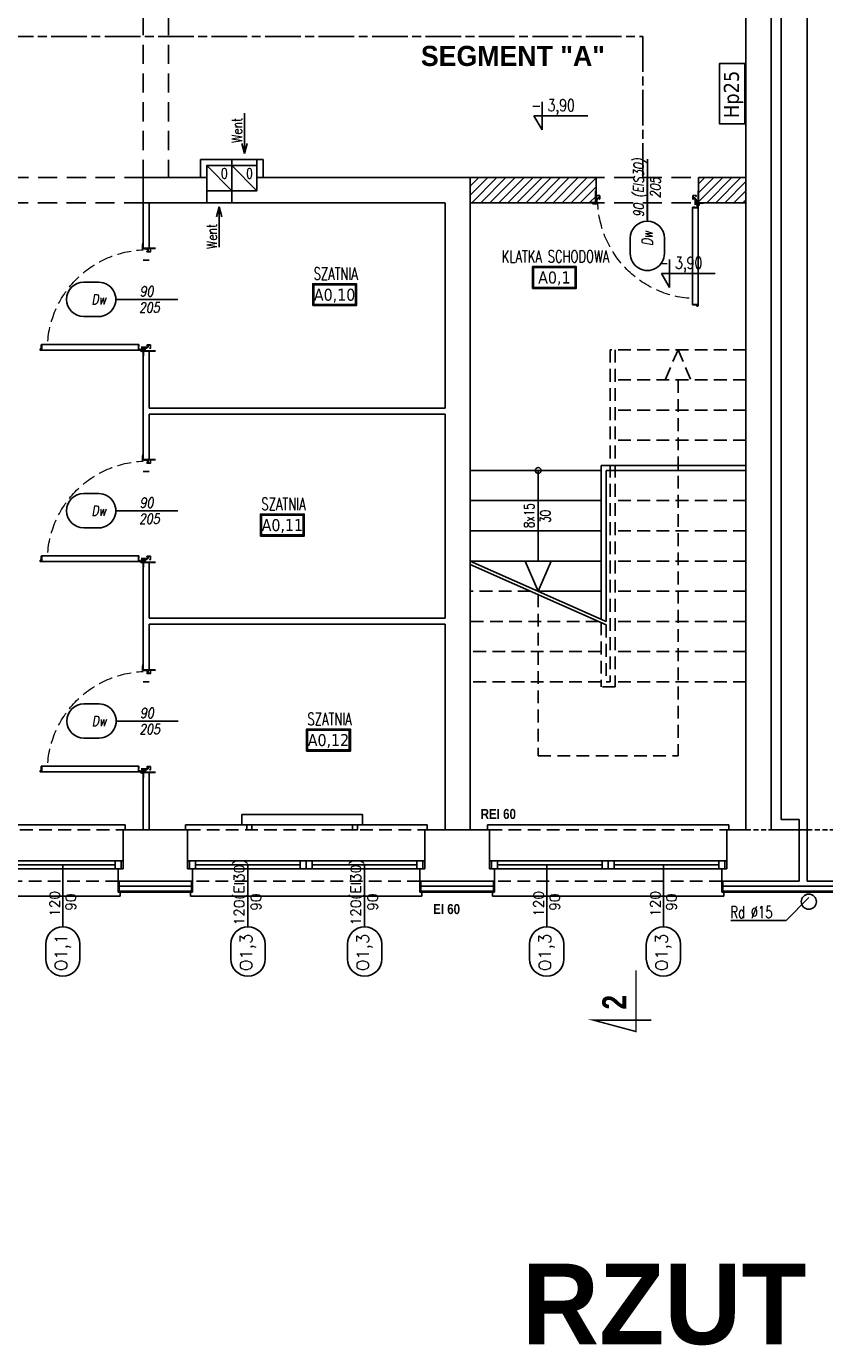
# Model space of a CAD drawing. Header units: millimetres. Extents: x 28600 to 181045, y -399112 to -163690.
# Tile 5 of 256: x 44592 to 45385, y -196083 to -194772. Entities that reach past the tile are written whole.
import ezdxf
from ezdxf.enums import TextEntityAlignment as Align

# ---------------------------------------------------------------- set-up
doc = ezdxf.new("R2010")
doc.units = ezdxf.units.MM
for name, pattern in [('CARKOVANA', [7.5, 5, -2.5]), ('CENTER', [0.6, 0.375, -0.075, 0.075, -0.075]), ('CHAIN', [0.3543, 0.2362, -0.0295, 0.0591, -0.0295]), ('HIDDEN', [9.525, 6.35, -3.175]), ('Hidden Line', [391.222223, 282.222223, -109])]:
    doc.linetypes.add(name, pattern=pattern)
doc.layers.get('0').update_dxf_attribs({"color": 8})
for name, color, linetype in [('! WYPOSAŻENIE', 8, 'Continuous'), ('!! 0_ Istn-okna', 8, 'Continuous'), ('!! 0_ Istn-sciany', 8, 'Continuous'), ('!! 0_ Istn-widok', 8, 'Continuous'), ('!! 0_ Opis', 8, 'Continuous'), ('!! 0_Istn-cienka', 8, 'Continuous'), ('!! 0_Istn-went', 8, 'Continuous'), ('!! 0_Opis_okna', 8, 'Continuous'), ('!! 0_Opis_pom', 8, 'Continuous'), ('!! 0_Widok', 8, 'Continuous'), ('!! 1_ tynk zewn  - nowy', 8, 'Continuous'), ('!! 1_droga ewakuacyjna', 8, 'CHAIN'), ('!! 1_drzwi-linia', 8, 'Continuous'), ('!! 1_hatch projektowane ściany', 8, 'Continuous'), ('!! 1_PROJ Sciany', 8, 'Continuous'), ('!! 1_Wyburzenia', 8, 'CARKOVANA'), ('!! 2_ remont Ocieplenie', 8, 'ZIGZAG'), ('!! 2_Drzwi - nowe remont', 8, 'Continuous'), ('!! 2_drzwi opis', 8, 'Continuous')]:
    doc.layers.add(name, color=color, linetype=linetype)
doc.layers.add('!! 0_Istn-grzejniki', color=8, linetype='Continuous', plot=False)
doc.layers.add('ND', color=8, linetype='Continuous', plot=False)
doc.styles.add('50', font='ROMANS.shx', dxfattribs={"width": 0.8, "height": 10})
doc.styles.add('ARCHETYP', font='romans.shx', dxfattribs={"height": 15})
doc.styles.add('ARIAL', font='tahoma.ttf')
doc.styles.add('SIMPLEX', font='simplex.shx', dxfattribs={"width": 0.77})
doc.styles.add('STYLE10', font='arialbd.ttf')
doc.styles.add('STYLE7', font='ARIALNB.TTF')
doc.styles.add('TXT', font='simplex.shx')
doc.linetypes.add('ZIGZAG', pattern='A,0.00254,-5.08,[131,ltypeshp.shx,S=5.08,R=0,X=-5.08,Y=0],-10.16,[131,ltypeshp.shx,S=5.08,R=180,X=5.08,Y=0],-5.08', length=20.32254)
pattern_1 = [(45, (-4798, 4.46), (-4.49012806, 4.49012806), [])]

# ---------------------------------------------------------------- blocks, each defined once
blk = doc.blocks.new('zaw-dr-90-p')
at = {"color": 2, "linetype": 'CENTER', "ltscale": 0.2}
for p, q in [((12, 0), (-12, 0)), ((0, 12), (0, -12)), ((24, 24), (31, 24)), ((24, 19), (31, 19))]:
    blk.add_line(p, q, dxfattribs=at)
at = {"ltscale": 0.2}
for p, q in [((10, 12), (6, 12)), ((10, 0), (10, 6))]:
    blk.add_line(p, q, dxfattribs=at)
blk.add_lwpolyline([(0, 6), (23, 6, 0.414214), (28, 11), (28, 31), (24, 31), (24, 11, -0.414214), (23, 10), (0, 10, 4.561698), (8, 6), (5, 4)], format="xyb", dxfattribs=at)
blk.add_lwpolyline([(0, 0), (-2, 0), (-2, 0), (0, 0), (0, 3), (0, 3), (0, 0), (3, 0), (3, 0), (0, 0), (0, -3), (0, -3)], close=True)
blk.add_lwpolyline([(10, 10), (10, 39), (6, 39), (6, 10)], dxfattribs=at)
blk.add_circle((0, 0), 6.5, dxfattribs=at)
blk = doc.blocks.new('drzwi 90- sc 12')
for p, q in [((-13620.3, 20410.2), (-13620.3, 20313.8)), ((-13614.9, 20409.9), (-13620.3, 20409.9)), ((-13616.1, 20410.3), (-13620.2, 20410.3)), ((-13616.1, 20410.3), (-13620, 20410.3)), ((-13618.2, 20410.3), (-13616.2, 20410.3)), ((-13618.2, 20410.3), (-13616.2, 20410.3)), ((-13616.1, 20410.3), (-13616.1, 20411.5)), ((-13616.1, 20411.5), (-13615, 20411.5)), ((-13614.9, 20411.4), (-13614.9, 20313.8)), ((-13715.6, 20308.3), (-13715.6, 20308.6)), ((-13715.6, 20307.7), (-13715.6, 20308.6)), ((-13715.6, 20307.8), (-13715.6, 20308.6)), ((-13715.6, 20307.7), (-13715.4, 20307.7)), ((-13620.3, 20313.5), (-13620.3, 20318)), ((-13614.9, 20313.8), (-13620.3, 20313.8)), ((-13618.2, 20313.4), (-13620.2, 20313.4)), ((-13618.2, 20313.7), (-13618.2, 20313.4)), ((-13618.2, 20313.7), (-13616.4, 20313.7)), ((-13617.8, 20311.1), (-13617.8, 20305.7)), ((-13617.8, 20311.1), (-13617.8, 20305.7)), ((-13616.2, 20309.9), (-13617.4, 20309.9)), ((-13616.2, 20309.9), (-13616.2, 20311)), ((-13615.9, 20313.2), (-13615.9, 20312.2)), ((-13615.9, 20312.2), (-13615, 20312.2)), ((-13614.9, 20312.3), (-13614.9, 20318)), ((-13715.8, 20302), (-13716.3, 20302)), ((-13616.8, 20302), (-13616.3, 20302))]:
    blk.add_line(p, q)
for points in [[(-13665.3, 20285), (-13665.3, 20325.8)], [(-13615.6, 20309.6), (-13615.3, 20309.6), (-13615.3, 20309.8), (-13616.3, 20309.8), (-13616.3, 20309.6), (-13615.9, 20309.6)]]:
    blk.add_lwpolyline(points)
at = {"lineweight": 30}
for points in [[(-13716.3, 20308.9), (-13721.3, 20308.9)], [(-13716.3, 20308.9), (-13716.3, 20296.9)], [(-13614.3, 20308.9), (-13609.3, 20308.9)], [(-13614.3, 20308.9), (-13614.3, 20296.9)]]:
    blk.add_lwpolyline(points, dxfattribs=at)
at = {"ltscale": 0.2}
for points in [[(-13715.6, 20307.5), (-13715.6, 20309.5, 0.414214), (-13715.9, 20309.8), (-13719.4, 20309.8, 0.414214), (-13719.8, 20309.5), (-13719.8, 20308.9), (-13719.6, 20308.9), (-13719.6, 20309.5, -0.414214), (-13719.4, 20309.6), (-13717, 20309.6)], [(-13717, 20309.6), (-13715.9, 20309.6, -0.414214), (-13715.7, 20309.5), (-13715.7, 20307.5)], [(-13715.7, 20307.8), (-13715.7, 20305.6, 0.414214), (-13715.4, 20305.2), (-13715, 20305.2, -0.414214), (-13714.8, 20305.1), (-13714.8, 20304.5, 0.414214), (-13714.5, 20304.1), (-13713.3, 20304.1, 0.414214), (-13712.9, 20304.5), (-13712.9, 20305.1, -1), (-13712.7, 20305.1), (-13712.7, 20302, -0.414214), (-13712.9, 20301.8), (-13715.4, 20301.8, -0.414214), (-13715.6, 20302), (-13715.6, 20302.5), (-13715.8, 20302.5), (-13715.8, 20302, 0.414214), (-13715.4, 20301.6), (-13712.9, 20301.6, 0.414214), (-13712.6, 20302), (-13712.6, 20305.1, 1), (-13713.1, 20305.1), (-13713.1, 20304.5, -0.414214), (-13713.3, 20304.3), (-13714.5, 20304.3, -0.414214), (-13714.6, 20304.5), (-13714.6, 20305.1, 0.414214), (-13715, 20305.4), (-13715.4, 20305.4, -0.414214), (-13715.6, 20305.6), (-13715.6, 20307.6)], [(-13615.9, 20309.6), (-13616.6, 20309.6, 0.414214), (-13616.8, 20309.5), (-13616.8, 20305.6, -0.414214), (-13617.1, 20305.2), (-13617.6, 20305.2, 0.414214), (-13617.7, 20305.1), (-13617.7, 20304.5, -0.414214), (-13618.1, 20304.1), (-13619.3, 20304.1, -0.414214), (-13619.6, 20304.5), (-13619.6, 20305.1, 1), (-13619.8, 20305.1), (-13619.8, 20302, 0.414214), (-13619.6, 20301.8), (-13617.1, 20301.8, 0.414214), (-13616.9, 20302), (-13616.9, 20302.5), (-13616.8, 20302.5), (-13616.8, 20302, -0.414214), (-13617.1, 20301.6), (-13619.6, 20301.6, -0.414214), (-13620, 20302), (-13620, 20305.1, -1), (-13619.4, 20305.1), (-13619.4, 20304.5, 0.414214), (-13619.3, 20304.3), (-13618.1, 20304.3, 0.414214), (-13617.9, 20304.5), (-13617.9, 20305.1, -0.414214), (-13617.6, 20305.4), (-13617.1, 20305.4, 0.414214), (-13617, 20305.6), (-13617, 20309.5, -0.414214), (-13616.6, 20309.8), (-13613.1, 20309.8, -0.414214), (-13612.8, 20309.5), (-13612.8, 20308.9), (-13612.9, 20308.9), (-13612.9, 20309.5, 0.414214), (-13613.1, 20309.6), (-13615.6, 20309.6)]]:
    blk.add_lwpolyline(points, format="xyb", dxfattribs=at)
blk.add_lwpolyline([(-13616.8, 20308.8), (-13617, 20308.8), (-13617, 20307.4), (-13616.8, 20307.4)], close=True)
at = {"linetype": 'Hidden Line', "lineweight": 9, "ltscale": 0.05}
blk.add_arc((-13615.5, 20305.1), 99.1, 94.8005, 177.6944, dxfattribs=at)
for centre, radius, start, end in [((-13620.2, 20410.2), 0.1, 90, 180), ((-13615, 20411.4), 0.1, 0, 90), ((-13620.2, 20313.5), 0.1, 180, 270), ((-13616.4, 20313.2), 0.5, 0, 90), ((-13616.3, 20311), 0.1, 0, 90), ((-13615, 20312.3), 0.1, 270, 0)]:
    blk.add_arc(centre, radius, start, end)
at = {"xscale": 0.09999999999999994, "yscale": 0.09999999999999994, "zscale": 0.09999999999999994, "rotation": 180.0000000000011}
blk.add_blockref('zaw-dr-90-p', (-13614.9, 20310.9), dxfattribs=at)
blk = doc.blocks.new('1_ok-opis')
blk.add_line((0, 111.6), (0, 50))
for points in [[(-17, 128.6), (-17, 143.6)], [(17, 128.6), (17, 143.6)]]:
    blk.add_lwpolyline(points)
for centre, start, end in [((0, 143.6), 0, 180), ((0, 128.6), 180, 0)]:
    blk.add_arc(centre, 17, start, end)
at = {"style": 'ARCHETYP'}
for tag, height, rotation, p in [('NR', 12, 90, (0, 136.9)), ('NR', 12, 270, (0, 136.9)), ('SZEROKOŚĆ', 10, 90, (-8, 78.3)), ('WYSOKOŚĆ', 10, 270, (-8, 78.3)), ('WYSOKOŚĆ', 10, 90, (8, 78.3)), ('SZEROKOŚĆ', 10, 270, (8, 78.3))]:
    blk.add_attdef(tag, text='', height=height, rotation=rotation, dxfattribs=at).set_placement(p, align=Align.MIDDLE)

msp = doc.modelspace()

# ---------------------------------------------------------------- hatches: boundary and pattern name
at = {"layer": '!! 1_hatch projektowane ściany'}
h = msp.add_hatch(dxfattribs=at)
h.set_pattern_fill('ANSI31', color=256, scale=2)
h.set_pattern_definition(pattern_1)
h.paths.add_polyline_path([(45157.71142, -194922.12813), (45032.71142, -194922.12813), (45032.71142, -194947.12813), (45157.71142, -194947.12813)])
h = msp.add_hatch(dxfattribs=at)
h.set_pattern_fill('ANSI31', color=256, scale=2)
h.set_pattern_definition(pattern_1)
h.paths.add_polyline_path([(45259.71142, -194922.12813), (45306.71142, -194922.12813), (45306.71142, -194947.12813), (45259.71142, -194947.12813)])

# ---------------------------------------------------------------- linework, layer by layer
at = {"layer": '!! 0_ Istn-okna'}
for points in [[(44451.71142, -195601.12813), (44687.71142, -195601.12813)], [(44451.71142, -195609.12813), (44687.71142, -195609.12813)], [(44575.71142, -195605.12813), (44679.71142, -195605.12813)], [(44751.71142, -195601.12813), (44987.71142, -195601.12813)], [(44751.71142, -195609.12813), (44987.71142, -195609.12813)], [(44759.71142, -195605.12813), (44863.71142, -195605.12813)], [(44875.71142, -195605.12813), (44979.71142, -195605.12813)], [(45051.71142, -195601.12813), (45287.71142, -195601.12813)], [(45051.71142, -195609.12813), (45287.71142, -195609.12813)], [(45059.71142, -195605.12813), (45163.71142, -195605.12813)], [(45175.71142, -195605.12813), (45279.71142, -195605.12813)]]:
    msp.add_lwpolyline(points, dxfattribs=at)
for points in [[(44679.71142, -195609.12813), (44685.71142, -195609.12813), (44685.71142, -195601.12813), (44679.71142, -195601.12813)], [(44753.71142, -195609.12813), (44759.71142, -195609.12813), (44759.71142, -195601.12813), (44753.71142, -195601.12813)], [(44863.71142, -195609.12813), (44869.71142, -195609.12813), (44869.71142, -195601.12813), (44863.71142, -195601.12813)], [(44869.71142, -195609.12813), (44875.71142, -195609.12813), (44875.71142, -195601.12813), (44869.71142, -195601.12813)], [(44979.71142, -195609.12813), (44985.71142, -195609.12813), (44985.71142, -195601.12813), (44979.71142, -195601.12813)], [(45053.71142, -195609.12813), (45059.71142, -195609.12813), (45059.71142, -195601.12813), (45053.71142, -195601.12813)], [(45163.71142, -195609.12813), (45169.71142, -195609.12813), (45169.71142, -195601.12813), (45163.71142, -195601.12813)], [(45169.71142, -195609.12813), (45175.71142, -195609.12813), (45175.71142, -195601.12813), (45169.71142, -195601.12813)], [(45279.71142, -195609.12813), (45285.71142, -195609.12813), (45285.71142, -195601.12813), (45279.71142, -195601.12813)]]:
    msp.add_lwpolyline(points, close=True, dxfattribs=at)
at = {"layer": '!! 0_ Istn-sciany'}
for p, q in [((45331.71142, -194360.12813), (45331.71142, -195570.12813)), ((45306.71142, -194647.12813), (45306.71142, -195570.12813)), ((44820.71142, -194904.12813), (44820.71142, -194935.12813)), ((44826.71142, -194904.12813), (44826.71142, -194922.12813)), ((44707.71142, -194922.12813), (44707.71142, -194947.12813)), ((45032.71142, -194922.12813), (45032.71142, -195570.12813)), ((45007.71142, -194947.62813), (45007.71142, -195151.2948)), ((45007.71142, -195157.2948), (45007.71142, -195359.96146)), ((45007.71142, -195365.96146), (45007.71142, -195570.12813))]:
    msp.add_line(p, q, dxfattribs=at)
for points in [[(45367.71142, -194309.12813), (45367.71142, -195621.12813)], [(44764.71142, -194922.12813), (44764.71142, -194904.12813)], [(44764.71142, -194904.12813), (44795.71142, -194904.12813)], [(44795.71142, -194910.12813), (44795.71142, -194904.12813)], [(44820.71142, -194904.12813), (44826.71142, -194904.12813)], [(44770.71142, -194947.12813), (44770.71142, -194910.12813)], [(44770.71142, -194910.12813), (44795.71142, -194910.12813)], [(44764.71142, -194922.12813), (44707.71142, -194922.12813)], [(45032.71142, -194922.12813), (44826.71142, -194922.12813)], [(44820.71142, -194935.12813), (44795.71142, -194935.12813)], [(44795.71142, -194935.12813), (44795.71142, -194947.12813)], [(44707.71142, -194947.62813), (44707.71142, -194992.12813)], [(44770.71142, -194947.12813), (44713.71142, -194947.12813)], [(44713.71142, -194947.62813), (44713.71142, -194992.12813)], [(45007.71142, -194947.12813), (44795.71142, -194947.12813)], [(44713.71142, -195004.12813), (44707.71142, -195004.12813)], [(44707.71142, -195094.12813), (44707.71142, -195202.12813)], [(44713.71142, -195094.12813), (44707.71142, -195094.12813)], [(44713.71142, -195094.12813), (44713.71142, -195151.2948)], [(45007.71142, -195151.2948), (44713.71142, -195151.2948)], [(44713.71142, -195157.2948), (44713.71142, -195202.12813)], [(45007.71142, -195157.2948), (44713.71142, -195157.2948)], [(44713.71142, -195214.12813), (44707.71142, -195214.12813)], [(44707.71142, -195304.12813), (44707.71142, -195411.12813)], [(44713.71142, -195304.12813), (44707.71142, -195304.12813)], [(44713.71142, -195304.12813), (44713.71142, -195359.96146)], [(45007.71142, -195359.96146), (44713.71142, -195359.96146)], [(44713.71142, -195365.96146), (44713.71142, -195411.12813)], [(45007.71142, -195365.96146), (44713.71142, -195365.96146)], [(44713.71142, -195423.12813), (44707.71142, -195423.12813)], [(44707.71142, -195513.12813), (44707.71142, -195570.62813)], [(44713.71142, -195513.12813), (44707.71142, -195513.12813)], [(44713.71142, -195513.12813), (44713.71142, -195570.62813)], [(44707.71142, -195570.12813), (44687.71142, -195570.12813)], [(44687.71142, -195570.12813), (44687.71142, -195609.12813)], [(44751.71142, -195570.12813), (44713.71142, -195570.12813)], [(44751.71142, -195570.12813), (44751.71142, -195609.12813)], [(45007.71142, -195570.12813), (44987.71142, -195570.12813)], [(44987.71142, -195570.12813), (44987.71142, -195609.12813)], [(45051.71142, -195570.12813), (45032.71142, -195570.12813)], [(45051.71142, -195570.12813), (45051.71142, -195609.12813)], [(45306.71142, -195570.12813), (45287.71142, -195570.12813)], [(45287.71142, -195570.12813), (45287.71142, -195609.12813)], [(45359.71142, -195570.12813), (45331.71142, -195570.12813)], [(44682.71142, -195609.12813), (44687.71142, -195609.12813)], [(44682.71142, -195609.12813), (44682.71142, -195621.12813)], [(44751.71142, -195609.12813), (44756.71142, -195609.12813)], [(44756.71142, -195609.12813), (44756.71142, -195621.12813)], [(44982.71142, -195609.12813), (44987.71142, -195609.12813)], [(44982.71142, -195609.12813), (44982.71142, -195621.12813)], [(45051.71142, -195609.12813), (45056.71142, -195609.12813)], [(45056.71142, -195609.12813), (45056.71142, -195621.12813)], [(45282.71142, -195609.12813), (45287.71142, -195609.12813)], [(45282.71142, -195609.12813), (45282.71142, -195621.12813)], [(44756.71142, -195621.12813), (44682.71142, -195621.12813)], [(45056.71142, -195621.12813), (44982.71142, -195621.12813)], [(45359.71142, -195621.12813), (45282.71142, -195621.12813)], [(45367.71142, -195621.12813), (45428.21802, -195621.12813)]]:
    msp.add_lwpolyline(points, dxfattribs=at)
at = {"layer": '!! 0_ Istn-widok'}
for p, q in [((45162.71142, -195208.12813), (45162.71142, -195360.90591)), ((45167.71142, -195213.12813), (45167.71142, -195363.12813)), ((45359.71142, -195560.12813), (45359.71142, -195621.12813))]:
    msp.add_line(p, q, dxfattribs=at)
for points in [[(45341.71142, -194370.12813), (45341.71142, -195560.12813)], [(44764.71142, -194922.12813), (44770.71142, -194922.12813)], [(44826.71142, -194922.12813), (44820.71142, -194922.12813)], [(44713.71142, -194947.12813), (44707.71142, -194947.12813)], [(45162.71142, -195213.12813), (45032.71142, -195213.12813)], [(45100.21142, -195213.12813), (45100.21142, -195303.12813)], [(45306.71142, -195208.12813), (45162.71142, -195208.12813)], [(45306.71142, -195213.12813), (45167.71142, -195213.12813)], [(45162.71142, -195243.12813), (45032.71142, -195243.12813)], [(45162.71142, -195273.12813), (45032.71142, -195273.12813)], [(45162.71142, -195303.12813), (45032.71142, -195303.12813)], [(45032.71142, -195303.12813), (45167.71142, -195363.12813)], [(45032.71142, -195306.41108), (45167.71142, -195366.41108)], [(45162.71142, -195333.12813), (45100.21142, -195333.12813)], [(45359.71142, -195560.12813), (45341.71142, -195560.12813)], [(44449.71142, -195565.12813), (44689.71142, -195565.12813)], [(44689.71142, -195570.12813), (44689.71142, -195565.12813)], [(44713.71142, -195570.12813), (44707.71142, -195570.12813)], [(44749.71142, -195565.12813), (44989.71142, -195565.12813)], [(44749.71142, -195570.12813), (44749.71142, -195565.12813)], [(44989.71142, -195570.12813), (44989.71142, -195565.12813)], [(45007.71142, -195570.12813), (45032.71142, -195570.12813)], [(45049.71142, -195565.12813), (45289.71142, -195565.12813)], [(45049.71142, -195570.12813), (45049.71142, -195565.12813)], [(45289.71142, -195570.12813), (45289.71142, -195565.12813)], [(45359.71142, -195570.12813), (45367.71142, -195570.12813)], [(44684.71142, -195636.12813), (44454.71142, -195636.12813)], [(44684.71142, -195631.12813), (44684.71142, -195636.12813)], [(44754.71142, -195631.12813), (44754.71142, -195636.12813)], [(44984.71142, -195636.12813), (44754.71142, -195636.12813)], [(44984.71142, -195631.12813), (44984.71142, -195636.12813)], [(45054.71142, -195631.12813), (45054.71142, -195636.12813)], [(45284.71142, -195636.12813), (45054.71142, -195636.12813)], [(45284.71142, -195631.12813), (45284.71142, -195636.12813)], [(45359.71142, -195631.12813), (45367.71142, -195631.12813)]]:
    msp.add_lwpolyline(points, dxfattribs=at)
at = {"layer": '!! 0_ Istn-widok', "linetype": 'HIDDEN', "ltscale": 3}
for points in [[(44707.71142, -194647.12813), (44707.71142, -194922.12813)], [(44732.71142, -194647.12813), (44732.71142, -194922.12813)], [(44431.71142, -194922.12813), (44707.71142, -194922.12813)], [(45032.71142, -194922.12813), (45306.71142, -194922.12813)], [(44707.71142, -194947.12813), (44431.71142, -194947.12813)], [(45032.71142, -194947.12813), (45306.71142, -194947.12813)]]:
    msp.add_lwpolyline(points, dxfattribs=at)
at = {"layer": '!! 0_ Istn-widok'}
msp.add_lwpolyline([(45305.59916, -194868.66796), (45305.59916, -194808.66796), (45280.59916, -194808.66796), (45280.59916, -194868.66796)], close=True, dxfattribs=at)
for centre, radius in [((45100.21142, -195213.12813), 3), ((45369.21142, -195641.62813), 7.5)]:
    msp.add_circle(centre, radius, dxfattribs=at)
at = {"layer": '!! 0_ Opis'}
for points in [[(45104.09406, -194846.72355), (45104.09406, -194874.72532)], [(45104.09406, -194874.72532), (45096.01065, -194860.72444)], [(45096.01065, -194860.72444), (45149.44486, -194860.72444)], [(45230.7731, -195003.32459), (45230.7731, -195031.32636)], [(45230.7731, -195031.32636), (45222.68968, -195017.32547)], [(45222.68968, -195017.32547), (45276.12389, -195017.32547)]]:
    msp.add_lwpolyline(points, dxfattribs=at)
at = {"layer": '!! 0_Istn-cienka', "linetype": 'HIDDEN', "ltscale": 2}
for p, q in [((45171.71142, -195093.12813), (45171.71142, -195423.12813)), ((45176.71142, -195093.12813), (45176.71142, -195428.12813)), ((45162.71142, -195364.18886), (45162.71142, -195428.12813)), ((45167.71142, -195366.41108), (45167.71142, -195423.12813))]:
    msp.add_line(p, q, dxfattribs=at)
for points in [[(45306.71142, -195093.12813), (45171.71142, -195093.12813)], [(45239.21142, -195093.12813), (45226.32751, -195123.12813)], [(45239.21142, -195093.12813), (45252.09534, -195123.12813)], [(45306.71142, -195123.12813), (45176.71142, -195123.12813)], [(45239.21142, -195123.12813), (45239.21142, -195496.62813)], [(45306.71142, -195153.12813), (45176.71142, -195153.12813)], [(45306.71142, -195183.12813), (45176.71142, -195183.12813)], [(45306.71142, -195213.12813), (45176.71142, -195213.12813)], [(45306.71142, -195243.12813), (45176.71142, -195243.12813)], [(45306.71142, -195273.12813), (45176.71142, -195273.12813)], [(45306.71142, -195303.12813), (45176.71142, -195303.12813)], [(45092.82478, -195333.12813), (45032.71142, -195333.12813)], [(45100.21142, -195336.41108), (45100.21142, -195496.62813)], [(45306.71142, -195333.12813), (45176.71142, -195333.12813)], [(45160.32478, -195363.12813), (45032.71142, -195363.12813)], [(45306.71142, -195363.12813), (45176.71142, -195363.12813)], [(45162.71142, -195393.12813), (45032.71142, -195393.12813)], [(45306.71142, -195393.12813), (45176.71142, -195393.12813)], [(45162.71142, -195423.12813), (45032.71142, -195423.12813)], [(45176.71142, -195428.12813), (45162.71142, -195428.12813)], [(45171.71142, -195423.12813), (45167.71142, -195423.12813)], [(45306.71142, -195423.12813), (45176.71142, -195423.12813)], [(45100.21142, -195496.62813), (45239.21142, -195496.62813)], [(44451.71142, -195570.12813), (44687.71142, -195570.12813)], [(44751.71142, -195570.12813), (44987.71142, -195570.12813)], [(45051.71142, -195570.12813), (45287.71142, -195570.12813)], [(44682.71142, -195621.12813), (44456.71142, -195621.12813)], [(44982.71142, -195621.12813), (44756.71142, -195621.12813)], [(45282.71142, -195621.12813), (45056.71142, -195621.12813)]]:
    msp.add_lwpolyline(points, dxfattribs=at)
at = {"layer": '!! 0_Istn-grzejniki'}
msp.add_lwpolyline([(44810.71142, -195570.12813), (44810.71142, -195565.12813), (44805.71142, -195565.12813), (44805.71142, -195555.12813), (44925.71142, -195555.12813), (44925.71142, -195565.12813), (44920.71142, -195565.12813), (44920.71142, -195570.12813), (44915.71142, -195570.12813), (44915.71142, -195565.12813), (44815.71142, -195565.12813), (44815.71142, -195570.12813)], close=True, dxfattribs=at)
at = {"layer": '!! 0_Istn-went'}
for points in [[(44808.21142, -194858.17108), (44808.21142, -194898.2176)], [(44808.21142, -194898.2176), (44805.53193, -194888.2176)], [(44808.21142, -194898.2176), (44810.89092, -194888.2176)], [(44795.71142, -194904.12813), (44820.71142, -194904.12813)], [(44770.71142, -194910.12813), (44795.71142, -194935.12813)], [(44795.71142, -194910.12813), (44820.71142, -194935.12813)], [(44770.71142, -194947.12813), (44795.71142, -194947.12813)], [(44783.21142, -194951.18006), (44780.53193, -194961.18006)], [(44783.21142, -194991.22659), (44783.21142, -194951.18006)], [(44783.21142, -194951.18006), (44785.89092, -194961.18006)]]:
    msp.add_lwpolyline(points, dxfattribs=at)
for points in [[(44770.71142, -194935.12813), (44795.71142, -194935.12813), (44795.71142, -194910.12813), (44770.71142, -194910.12813)], [(44795.71142, -194935.12813), (44820.71142, -194935.12813), (44820.71142, -194910.12813), (44795.71142, -194910.12813)]]:
    msp.add_lwpolyline(points, close=True, dxfattribs=at)
at = {"layer": '!! 0_Opis_okna'}
for points in [[(45346.57423, -195660.26533), (45369.21142, -195637.62813)], [(45346.57423, -195660.26533), (45291.68889, -195660.26533)]]:
    msp.add_lwpolyline(points, dxfattribs=at)
at = {"layer": '!! 0_Opis_okna', "const_width": 1.44}
msp.add_lwpolyline([(45197.34114, -195709.84919), (45197.34114, -195770.67479), (45155.2765, -195759.40361), (45212.54754, -195759.40361)], dxfattribs=at)
msp.add_lwpolyline([(45197.34114, -195709.84919), (45197.34114, -195770.67479), (45155.2765, -195759.40361), (45212.54754, -195759.40361)], dxfattribs=at)
at = {"layer": '!! 0_Opis_pom', "ltscale": 0.7}
for points in [[(45094.51925, -195032.24787), (45138.03925, -195032.24787), (45138.03925, -195010.48787), (45094.51925, -195010.48787)], [(45095.60725, -195031.15987), (45136.95125, -195031.15987), (45136.95125, -195011.57587), (45095.60725, -195011.57587)], [(44876.11246, -195049.34573), (44919.63246, -195049.34573), (44919.63246, -195027.58573), (44876.11246, -195027.58573)], [(44877.20046, -195048.25773), (44918.54446, -195048.25773), (44918.54446, -195028.67373), (44877.20046, -195028.67373)], [(44824.20951, -195278.26755), (44867.72951, -195278.26755), (44867.72951, -195256.50755), (44824.20951, -195256.50755)], [(44825.29751, -195277.17955), (44866.64151, -195277.17955), (44866.64151, -195257.59555), (44825.29751, -195257.59555)], [(44870.00592, -195491.9272), (44913.52592, -195491.9272), (44913.52592, -195470.1672), (44870.00592, -195470.1672)], [(44871.09392, -195490.8392), (44912.43792, -195490.8392), (44912.43792, -195471.2552), (44871.09392, -195471.2552)]]:
    msp.add_lwpolyline(points, close=True, dxfattribs=at)
at = {"layer": '!! 0_Widok'}
for points in [[(45100.21142, -195333.12813), (45087.32751, -195303.12813)], [(45100.21142, -195333.12813), (45113.09534, -195303.12813)]]:
    msp.add_lwpolyline(points, dxfattribs=at)
at = {"layer": '!! 1_ tynk zewn  - nowy'}
for points in [[(44682.71142, -195621.12813), (44682.71142, -195632.12813)], [(44683.71142, -195621.12813), (44683.71142, -195632.12813)], [(44755.71142, -195621.12813), (44755.71142, -195632.12813)], [(44756.71142, -195621.12813), (44756.71142, -195632.12813)], [(44982.71142, -195621.12813), (44982.71142, -195632.12813)], [(44983.71142, -195621.12813), (44983.71142, -195632.12813)], [(45055.71142, -195621.12813), (45055.71142, -195632.12813)], [(45056.71142, -195621.12813), (45056.71142, -195632.12813)], [(45282.71142, -195621.12813), (45282.71142, -195632.12813)], [(45283.71142, -195621.12813), (45283.71142, -195632.12813)], [(44756.71142, -195631.12813), (44682.71142, -195631.12813)], [(44756.71142, -195632.12813), (44682.71142, -195632.12813)], [(45056.71142, -195631.12813), (44982.71142, -195631.12813)], [(45056.71142, -195632.12813), (44982.71142, -195632.12813)], [(45428.21802, -195631.12813), (45282.71142, -195631.12813)], [(45428.21802, -195632.12813), (45282.71142, -195632.12813)]]:
    msp.add_lwpolyline(points, dxfattribs=at)
at = {"layer": '!! 1_droga ewakuacyjna', "ltscale": 150}
msp.add_lwpolyline([(44431.71142, -195462.12809), (44563.06958, -195462.12809), (44563.06958, -194781.69565), (45204.38268, -194781.69565), (45204.38268, -194922.12813)], dxfattribs=at)
at = {"layer": '!! 1_hatch projektowane ściany'}
for points in [[(45157.71142, -194922.12813), (45032.71142, -194922.12813), (45032.71142, -194947.12813), (45157.71142, -194947.12813)], [(45259.71142, -194922.12813), (45306.71142, -194922.12813), (45306.71142, -194947.12813), (45259.71142, -194947.12813)]]:
    msp.add_lwpolyline(points, close=True, dxfattribs=at)
at = {"layer": '!! 1_PROJ Sciany'}
for points in [[(45032.71142, -194922.12813), (45157.71142, -194922.12813)], [(45157.71142, -194922.12813), (45157.71142, -194947.12813)], [(45259.71142, -194922.12813), (45306.71142, -194922.12813)], [(45259.71142, -194922.12813), (45259.71142, -194947.12813)], [(45032.71142, -194947.12813), (45157.71142, -194947.12813)], [(45259.71142, -194947.12813), (45306.71142, -194947.12813)], [(44707.71142, -194992.12813), (44713.71142, -194992.12813)], [(44707.71143, -195202.12813), (44713.71143, -195202.12813)], [(44707.71142, -195411.12813), (44713.71142, -195411.12813)]]:
    msp.add_lwpolyline(points, dxfattribs=at)
at = {"layer": '!! 1_Wyburzenia'}
for points in [[(45306.71142, -195570.12813), (45331.71142, -195570.12813)], [(45367.71142, -195570.12813), (45405.71142, -195570.12813)]]:
    msp.add_lwpolyline(points, dxfattribs=at)
at = {"layer": '!! 2_ remont Ocieplenie', "linetype": 'ZIGZAG', "ltscale": 0.75}
for points in [[(44756.71142, -195626.12813), (44682.71142, -195626.12813)], [(45056.71142, -195626.12813), (44982.71142, -195626.12813)], [(45428.21802, -195626.12813), (45282.71142, -195626.12813)]]:
    msp.add_lwpolyline(points, dxfattribs=at)

# ---------------------------------------------------------------- block references
at = {"layer": '!! 0_Opis_okna'}
ref = msp.add_blockref('1_ok-opis', (44627.71142, -195555.12813), dxfattribs=dict(at, rotation=180))
ref.add_attrib('SZEROKOŚĆ', '120', dxfattribs={"layer": '0', "height": 10, "rotation": 90, "style": 'ARCHETYP'}).set_placement((44619.71142, -195643.84854), align=Align.MIDDLE)
ref.add_attrib('WYSOKOŚĆ', '90', dxfattribs={"layer": '0', "height": 10, "rotation": 90, "style": 'ARCHETYP'}).set_placement((44635.71142, -195642.07509), align=Align.MIDDLE)
ref.add_attrib('NR', 'O1,1', dxfattribs={"layer": '0', "height": 12, "rotation": 90, "style": 'ARCHETYP'}).set_placement((44627.71142, -195692.02958), align=Align.MIDDLE)
ref = msp.add_blockref('1_ok-opis', (44811.71142, -195555.12813), dxfattribs=dict(at, rotation=180))
ref.add_attrib('SZEROKOŚĆ', '120(EI30)', dxfattribs={"layer": '0', "height": 10, "rotation": 90, "style": 'ARCHETYP'}).set_placement((44803.71142, -195632.06509), align=Align.MIDDLE)
ref.add_attrib('WYSOKOŚĆ', '90', dxfattribs={"layer": '0', "height": 10, "rotation": 90, "style": 'ARCHETYP'}).set_placement((44819.71142, -195642.07509), align=Align.MIDDLE)
ref.add_attrib('NR', 'O1,3', dxfattribs={"layer": '0', "height": 12, "rotation": 90, "style": 'ARCHETYP'}).set_placement((44811.71142, -195692.02958), align=Align.MIDDLE)
ref = msp.add_blockref('1_ok-opis', (44927.71142, -195555.12813), dxfattribs=dict(at, rotation=180))
ref.add_attrib('SZEROKOŚĆ', '120(EI30)', dxfattribs={"layer": '0', "height": 10, "rotation": 90, "style": 'ARCHETYP'}).set_placement((44919.71142, -195632.06509), align=Align.MIDDLE)
ref.add_attrib('WYSOKOŚĆ', '90', dxfattribs={"layer": '0', "height": 10, "rotation": 90, "style": 'ARCHETYP'}).set_placement((44935.71142, -195642.07509), align=Align.MIDDLE)
ref.add_attrib('NR', 'O1,3', dxfattribs={"layer": '0', "height": 12, "rotation": 90, "style": 'ARCHETYP'}).set_placement((44927.71142, -195692.02958), align=Align.MIDDLE)
ref = msp.add_blockref('1_ok-opis', (45108.71142, -195555.12813), dxfattribs=dict(at, rotation=180))
ref.add_attrib('SZEROKOŚĆ', '120', dxfattribs={"layer": '0', "height": 10, "rotation": 90, "style": 'ARCHETYP'}).set_placement((45100.71142, -195643.84854), align=Align.MIDDLE)
ref.add_attrib('WYSOKOŚĆ', '90', dxfattribs={"layer": '0', "height": 10, "rotation": 90, "style": 'ARCHETYP'}).set_placement((45116.71142, -195642.07509), align=Align.MIDDLE)
ref.add_attrib('NR', 'O1,3', dxfattribs={"layer": '0', "height": 12, "rotation": 90, "style": 'ARCHETYP'}).set_placement((45108.71142, -195692.02958), align=Align.MIDDLE)
ref = msp.add_blockref('1_ok-opis', (45224.71142, -195555.12813), dxfattribs=dict(at, rotation=180))
ref.add_attrib('SZEROKOŚĆ', '120', dxfattribs={"layer": '0', "height": 10, "rotation": 90, "style": 'ARCHETYP'}).set_placement((45216.71142, -195643.84854), align=Align.MIDDLE)
ref.add_attrib('WYSOKOŚĆ', '90', dxfattribs={"layer": '0', "height": 10, "rotation": 90, "style": 'ARCHETYP'}).set_placement((45232.71142, -195642.07509), align=Align.MIDDLE)
ref.add_attrib('NR', 'O1,3', dxfattribs={"layer": '0', "height": 12, "rotation": 90, "style": 'ARCHETYP'}).set_placement((45224.71142, -195692.02958), align=Align.MIDDLE)
at = {"layer": '!! 1_drzwi-linia', "xscale": -1, "rotation": 180}
msp.add_blockref('drzwi 90- sc 12', (58873.98113, -174638.20379), dxfattribs=at)
at = {"layer": '!! 2_Drzwi - nowe remont', "xscale": -1, "rotation": 90}
for p in [(65016.63576, -208708.39783), (65016.63577, -208918.39783), (65016.63576, -209127.39783)]:
    msp.add_blockref('drzwi 90- sc 12', p, dxfattribs=at)
at = {"layer": '!! 2_drzwi opis'}
ref = msp.add_blockref('1_ok-opis', (45208.71146, -194853.82251), dxfattribs=dict(at, rotation=180.0000036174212))
ref.add_attrib('WYSOKOŚĆ', '90 (EIS30)', dxfattribs={"layer": '0', "height": 10, "rotation": 90.00000362, "style": '50', "oblique": 10, "width": 0.8}).set_placement((45200.71146, -194932.11336), align=Align.MIDDLE)
ref.add_attrib('SZEROKOŚĆ', '205', dxfattribs={"layer": '0', "height": 10, "rotation": 90.00000362, "style": '50', "oblique": 10, "width": 0.8}).set_placement((45216.71146, -194932.11336), align=Align.MIDDLE)
ref.add_attrib('NR', 'Dw', dxfattribs={"layer": '0', "height": 10, "rotation": 90.00000362, "style": '50', "oblique": 10, "width": 0.8}).set_placement((45208.71147, -194982.43375), align=Align.MIDDLE)
ref = msp.add_blockref('1_ok-opis', (44792.04918, -195043.12817), dxfattribs=dict(at, rotation=90.00000361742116))
ref.add_attrib('WYSOKOŚĆ', '90 ', dxfattribs={"layer": '0', "height": 10, "rotation": 0.00000362, "style": '50', "oblique": 10, "width": 0.8}).set_placement((44713.75833, -195035.12817), align=Align.MIDDLE)
ref.add_attrib('SZEROKOŚĆ', '205', dxfattribs={"layer": '0', "height": 10, "rotation": 0.00000362, "style": '50', "oblique": 10, "width": 0.8}).set_placement((44713.75833, -195051.12817), align=Align.MIDDLE)
ref.add_attrib('NR', 'Dw', dxfattribs={"layer": '0', "height": 10, "rotation": 0.00000362, "style": '50', "oblique": 10, "width": 0.8}).set_placement((44663.43793, -195043.12817), align=Align.MIDDLE)
ref = msp.add_blockref('1_ok-opis', (44792.04918, -195253.12817), dxfattribs=dict(at, rotation=90.00000361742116))
ref.add_attrib('WYSOKOŚĆ', '90 ', dxfattribs={"layer": '0', "height": 10, "rotation": 0.00000362, "style": '50', "oblique": 10, "width": 0.8}).set_placement((44713.75833, -195245.12817), align=Align.MIDDLE)
ref.add_attrib('SZEROKOŚĆ', '205', dxfattribs={"layer": '0', "height": 10, "rotation": 0.00000362, "style": '50', "oblique": 10, "width": 0.8}).set_placement((44713.75833, -195261.12817), align=Align.MIDDLE)
ref.add_attrib('NR', 'Dw', dxfattribs={"layer": '0', "height": 10, "rotation": 0.00000362, "style": '50', "oblique": 10, "width": 0.8}).set_placement((44663.43793, -195253.12817), align=Align.MIDDLE)
ref = msp.add_blockref('1_ok-opis', (44792.37616, -195462.12817), dxfattribs=dict(at, rotation=90.00000361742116))
ref.add_attrib('WYSOKOŚĆ', '90 ', dxfattribs={"layer": '0', "height": 10, "rotation": 0.00000362, "style": '50', "oblique": 10, "width": 0.8}).set_placement((44714.08531, -195454.12817), align=Align.MIDDLE)
ref.add_attrib('SZEROKOŚĆ', '205', dxfattribs={"layer": '0', "height": 10, "rotation": 0.00000362, "style": '50', "oblique": 10, "width": 0.8}).set_placement((44714.08531, -195470.12817), align=Align.MIDDLE)
ref.add_attrib('NR', 'Dw', dxfattribs={"layer": '0', "height": 10, "rotation": 0.00000362, "style": '50', "oblique": 10, "width": 0.8}).set_placement((44663.76492, -195462.12817), align=Align.MIDDLE)

# ---------------------------------------------------------------- texts
at = {"layer": '! WYPOSAŻENIE', "color": 20, "true_color": 0xf65c09, "char_height": 10, "attachment_point": 1, "style": 'STYLE7'}
for s, insert in [('REI 60', (45043.09537, -195549.47823)), ('EI 60', (44995.8124, -195643.97639))]:
    msp.add_mtext_dynamic_manual_height_columns(s, width=58.1261145, gutter_width=75, heights=[0], dxfattribs=dict(at, insert=insert))
at = {"layer": '!! 0_ Opis'}
for s, height, style, width, p in [('SEGMENT "A"', 20, 'STYLE10', 0.95, (44983.60777, -194811.14512)), ('- 3,90', 12, 'SIMPLEX', 0.75, (45093.40661, -194856.14632)), ('- 3,90', 12, 'SIMPLEX', 0.75, (45220.08565, -195012.74736))]:
    msp.add_text(s, height=height, dxfattribs=dict(at, style=style, width=width)).set_placement(p)
at = {"layer": '!! 0_ Opis', "ltscale": 0.7, "style": 'ARIAL'}
msp.add_text('Hp25', height=15, rotation=90, dxfattribs=at).set_placement((45299.75955, -194862.94889))
at = {"layer": '!! 0_ Opis', "style": 'SIMPLEX', "width": 0.75}
for s, p in [('8x15', (45096.17713, -195270.38802)), ('30', (45112.3282, -195265.10787))]:
    msp.add_text(s, height=10, rotation=90, dxfattribs=at).set_placement(p)
at = {"layer": '!! 0_ Opis', "color": 9, "style": 'STYLE7', "text_generation_flag": 6, "width": 0.95}
msp.add_text('2', height=24, rotation=270.00000016, dxfattribs=at).set_placement((45187.95727, -195748.82994))
at = {"layer": '!! 0_Istn-went', "style": 'ARCHETYP', "width": 0.8}
for s, rotation, p in [('Went', 89.99999996, (44805.8812, -194887.54785)), ('0', 0.00000004, (44784.87286, -194922.9506)), ('0', 0.00000004, (44809.87286, -194922.9506)), ('Went', 89.99999996, (44780.8812, -194993.01347))]:
    msp.add_text(s, height=10, rotation=rotation, dxfattribs=at).set_placement(p)
at = {"layer": '!! 0_Opis_okna', "style": 'ARCHETYP', "width": 0.7}
msp.add_text('Rd %%C15', height=12, rotation=359.99999996, dxfattribs=at).set_placement((45291.32858, -195658.09194))
at = {"layer": '!! 0_Opis_pom', "ltscale": 0.7, "style": 'TXT', "width": 0.7}
for s, p in [('KLATKA SCHODOWA', (45117.39438, -195006.44156)), ('SZATNIA', (44898.98759, -195023.53941)), ('SZATNIA', (44847.08464, -195252.46123)), ('SZATNIA', (44892.88105, -195466.12089))]:
    msp.add_text(s, height=12, dxfattribs=at).set_placement(p, align=Align.CENTER)
at = {"layer": '!! 0_Opis_pom', "ltscale": 0.7, "style": 'ARIAL'}
for tag, p in [('A0,1', (45116.27925, -195021.36787)), ('A0,10', (44897.87246, -195038.46573)), ('A0,11', (44845.96951, -195267.38755)), ('A0,12', (44891.76592, -195481.0472))]:
    msp.add_attdef(tag, text='', height=11.968, dxfattribs=at).set_placement(p, align=Align.MIDDLE_CENTER)
at = {"layer": 'ND', "style": 'STYLE10', "width": 0.95}
msp.add_text('RZUT  PIWNICY', height=80, dxfattribs=at).set_placement((45084.02064, -196081.38063))

doc.saveas('drawing.dxf')
